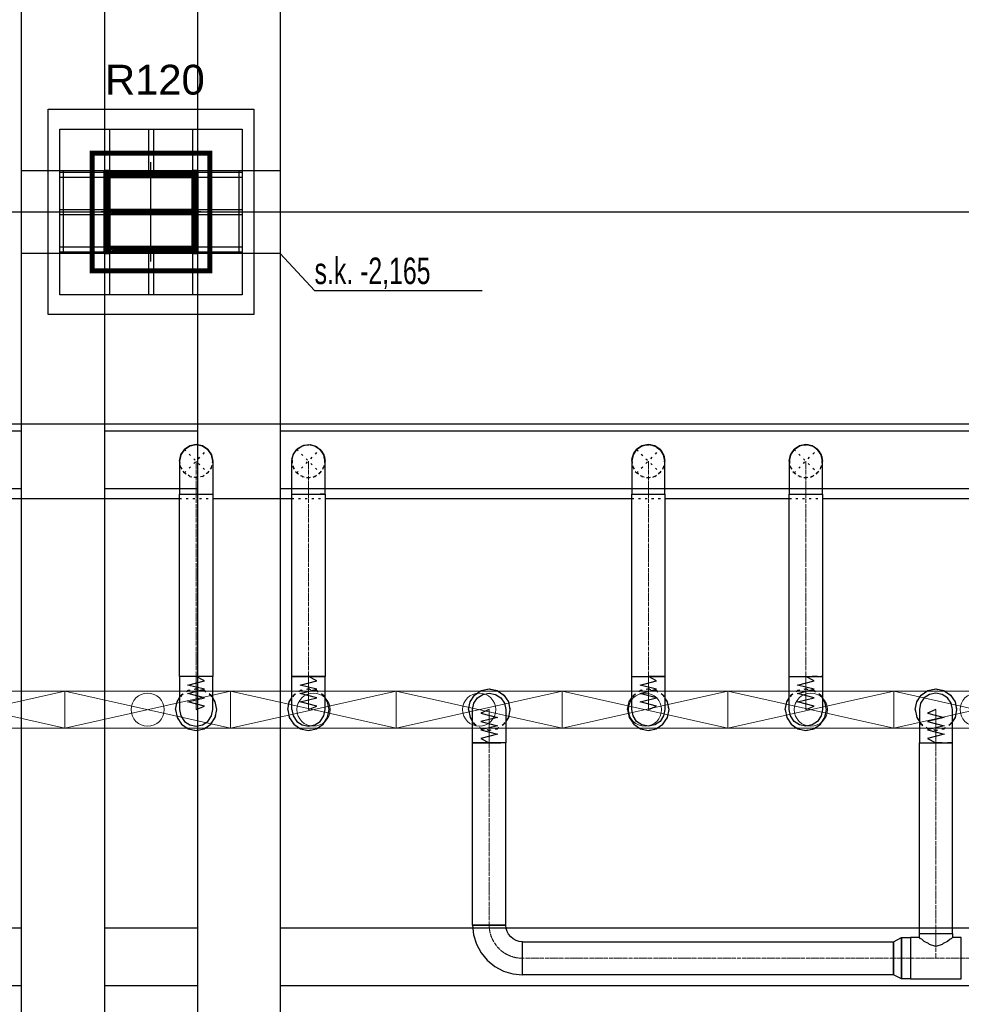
# Model space of a CAD drawing. Header units: centimetres. Extents: x -149939 to 48626, y -46000 to 152985.
# Tile 239 of 256: x -11332 to -5652, y 36218 to 42160. Entities that reach past the tile are written whole.
import ezdxf

# ---------------------------------------------------------------- set-up
doc = ezdxf.new("R2010")
doc.units = ezdxf.units.CM
doc.header["$LTSCALE"] = 50
doc.header["$PDMODE"] = 35
doc.header["$PDSIZE"] = 0.1
for name, pattern in [('CADVENT_CENTERLINE', [9.9, 7.4, -1, 0.5, -1]), ('CADVENT_HIDDEN', [0.8, 0.25, -0.55]), ('Kondygnacja  -0_5$0$HIDDEN', [9.525, 6.35, -3.175]), ('Kondygnacja  -0_5$0$HIDDEN2', [4.7625, 3.175, -1.5875]), ('Osie rzutów$0$DASHDOT2', [12.7, 6.35, -3.175, 0, -3.175])]:
    doc.linetypes.add(name, pattern=pattern)
doc.layers.get('0').update_dxf_attribs({"color": 8})
doc.layers.get('DEFPOINTS').update_dxf_attribs({"color": 8})
for name, color, linetype in [('01-103-Went PP_poziom-0_5$0$L_Nawiew', 7, 'Continuous'), ('bgde-nawiewDETAILS', 1, 'Continuous'), ('bgde-nawiewEXP', 7, 'Continuous'), ('bgde-nawiewHIDDEN', 250, 'Continuous'), ('Kondygnacja  -0_5$0$ARCH_INFO_ODPORNOŚĆ OGNIOWA', 8, 'Continuous'), ('Kondygnacja  -0_5$0$ARCH_KONSTR_POWYŻEJ RZUTU', 8, 'Kondygnacja  -0_5$0$HIDDEN'), ('Kondygnacja  -0_5$0$ARCH_KONSTR_POWYŻEJ RZUTU_IST', 8, 'Kondygnacja  -0_5$0$HIDDEN2'), ('Kondygnacja  -0_5$0$ARCH_KONSTRUKCJA_NIEWIDOCZNA', 8, 'Continuous'), ('Kondygnacja  -0_5$0$ARCH_OKŁADZINA', 8, 'Continuous'), ('Kondygnacja  -0_5$0$ARCH_SŁUPY', 8, 'Continuous'), ('Osie rzutów$0$ARCH_INFO_OSIE_IST', 8, 'Osie rzutów$0$DASHDOT2'), ('Osie rzutów$0$ARCH_INFO_OSIE_OPISY_IST', 8, 'Continuous')]:
    doc.layers.add(name, color=color, linetype=linetype)
for name, color, linetype, lineweight in [('bgde-nawiewCEN', 7, 'Continuous', 13), ('bgde_nawiewnik', 11, 'Continuous', 5), ('Kondygnacja  -0_5$0$ARCH_INFO_WYMIARY', 8, 'Continuous', 9)]:
    doc.layers.add(name, color=color, linetype=linetype, lineweight=lineweight)
doc.styles.add('Kondygnacja  -0_5$0$Arial', font='ARIAL.TTF')
doc.styles.add('Kondygnacja  -0_5$0$BIKTS', font='bikromsw.shx', dxfattribs={"width": 0.8})
doc.styles.add('Kondygnacja  -0_5$0$Romans', font='Romans.shx', dxfattribs={"width": 0.7})
doc.dimstyles.new('Kondygnacja  -0_5$0$Wymiary 1-100', dxfattribs={"dimtxt": 12, "dimasz": 10, "dimexe": 5, "dimexo": 0, "dimgap": 4, "dimtad": 1, "dimrnd": 0.5, "dimzin": 12, "dimdsep": 46, "dimtxsty": 'Kondygnacja  -0_5$0$Romans', "dimblk": 'Kondygnacja  -0_5$0$_Oblique', "dimcen": 10, "dimdle": 10, "dimclrt": 55, "dimazin": 0, "dimtfac": 1, "dimtmove": 1, "dimatfit": 3, "dimfxl": 8, "dimfxlon": 1, "dimtolj": 1, "dimtzin": 0, "dimarcsym": 0})
pattern_1 = [(45, (-1133.3117, -3177.9858), (-0.6735192, 0.6735192), [])]

# ---------------------------------------------------------------- blocks, each defined once
blk = doc.blocks.new('Osie rzutów')
at = {"layer": 'Osie rzutów$0$ARCH_INFO_OSIE_IST', "ltscale": 10}
for p, q in [((11060, 12510), (11060, 4623.26)), ((11060, 8570), (11060, 8630)), ((4436.04, 8600), (15156.54, 8600)), ((11090, 8600), (11030, 8600))]:
    blk.add_line(p, q, dxfattribs=at)
blk = doc.blocks.new('Kondygnacja  -0_5$0$słup_kwadrat')
at = {"layer": 'Kondygnacja  -0_5$0$ARCH_SŁUPY', "lineweight": 40}
h = blk.add_hatch(dxfattribs=at)
h.set_pattern_fill('ANSI31', color=256, scale=0.3, style=0)
h.set_pattern_definition(pattern_1)
h.paths.add_polyline_path([(36, 34), (39, 34), (39, 84), (36, 84)])
h = blk.add_hatch(dxfattribs=at)
h.set_pattern_fill('ANSI31', color=256, scale=0.3, style=0)
h.set_pattern_definition(pattern_1)
h.paths.add_polyline_path([(89, 34), (92, 34), (92, 84), (89, 84)])
h = blk.add_hatch(dxfattribs=at)
h.set_pattern_fill('ANSI31', color=256, scale=0.3, style=0)
h.set_pattern_definition(pattern_1)
h.paths.add_polyline_path([(89, 80), (89, 83), (39, 83), (39, 80)])
h = blk.add_hatch(dxfattribs=at)
h.set_pattern_fill('ANSI31', color=256, scale=0.3, style=0)
h.set_pattern_definition(pattern_1)
h.paths.add_polyline_path([(89, 57.5), (89, 60.5), (39, 60.5), (39, 57.5)])
h = blk.add_hatch(dxfattribs=at)
h.set_pattern_fill('ANSI31', color=256, scale=0.3, style=0)
h.set_pattern_definition(pattern_1)
h.paths.add_polyline_path([(89, 35), (89, 38), (39, 38), (39, 35)])
at = {"layer": 'Kondygnacja  -0_5$0$ARCH_KONSTRUKCJA_NIEWIDOCZNA'}
blk.add_lwpolyline([(119, 109), (119, 9), (9, 9), (9, 109)], close=True, dxfattribs=at)
for points in [[(36, 109), (36, 84)], [(39, 109), (39, 84)], [(62.5, 109), (62.5, 83)], [(65.5, 109), (65.5, 83)], [(89, 109), (89, 84)], [(92, 109), (92, 84)], [(9, 83), (36, 83)], [(9, 80), (36, 80)], [(92, 83), (119, 83)], [(92, 80), (119, 80)], [(9, 60.5), (36, 60.5)], [(92, 60.5), (119, 60.5)], [(9, 57.5), (36, 57.5)], [(92, 57.5), (119, 57.5)], [(9, 38), (36, 38)], [(92, 38), (119, 38)], [(9, 35), (36, 35)], [(36, 34), (36, 9)], [(39, 34), (39, 9)], [(62.5, 35), (62.5, 9)], [(65.49, 35), (65.49, 9)], [(89, 34), (89, 9)], [(92, 35), (119, 35)], [(92, 34), (92, 9)]]:
    blk.add_lwpolyline(points, dxfattribs=at)
at = {"layer": 'Kondygnacja  -0_5$0$ARCH_OKŁADZINA'}
blk.add_lwpolyline([(2, 121), (126, 121), (126, -3), (2, -3)], close=True, dxfattribs=at)
at = {"layer": 'Kondygnacja  -0_5$0$ARCH_SŁUPY', "lineweight": 40}
for p, q in [((39, 60.5), (89, 60.5)), ((89, 57.5), (39, 57.5))]:
    blk.add_line(p, q, dxfattribs=at)
at = {"layer": 'Kondygnacja  -0_5$0$ARCH_SŁUPY', "lineweight": 50, "const_width": 3}
blk.add_lwpolyline([(28.5, 94.5), (99.5, 94.5), (99.5, 23.5), (28.5, 23.5)], close=True, dxfattribs=at)
at = {"layer": 'Kondygnacja  -0_5$0$ARCH_SŁUPY', "lineweight": 40}
for points in [[(36, 84), (39, 84), (39, 34), (36, 34)], [(89, 84), (92, 84), (92, 34), (89, 34)]]:
    blk.add_lwpolyline(points, close=True, dxfattribs=at)
for points in [[(89, 83), (39, 83)], [(39, 80), (89, 80)], [(89, 38), (39, 38)], [(39, 35), (89, 35)]]:
    blk.add_lwpolyline(points, dxfattribs=at)
blk = doc.blocks.new('Kondygnacja  -0_5$0$konstrukcja istniejąca -0.5')
at = {"layer": 'Kondygnacja  -0_5$0$ARCH_KONSTR_POWYŻEJ RZUTU_IST', "ltscale": 10}
for points in [[(10982, 8625), (10982, 9775)], [(11032, 9775), (11032, 8625)], [(11088, 9775), (11088, 8625)], [(11138, 9775), (11138, 8625)], [(11138, 8575), (10982, 8575), (10982, 8625), (11138, 8625), (11138, 8575)], [(10982, 7425), (10982, 8575)], [(11032, 8575), (11032, 7425)], [(11088, 8575), (11088, 7425)], [(11138, 8575), (11138, 7425)], [(9938, 8167.89), (10982, 8167.89)], [(11032, 8167.89), (11088, 8167.89)], [(11138, 8167.89), (12182, 8167.89)], [(10982, 8132.89), (9938, 8132.89)], [(11088, 8132.89), (11032, 8132.89)], [(12182, 8132.89), (11138, 8132.89)]]:
    blk.add_lwpolyline(points, dxfattribs=at)
at = {"layer": 'Kondygnacja  -0_5$0$ARCH_KONSTR_POWYŻEJ RZUTU_IST', "ltscale": 10, "elevation": 0}
for points in [[(11007, 8625), (11007, 8575)], [(11113, 8625), (11113, 8575)], [(9938, 8467.89), (10982, 8467.89)], [(11032, 8467.89), (11088, 8467.89)], [(11138, 8467.89), (12182, 8467.89)], [(10982, 8432.89), (9938, 8432.89)], [(11088, 8432.89), (11032, 8432.89)], [(12182, 8432.89), (11138, 8432.89)]]:
    blk.add_lwpolyline(points, dxfattribs=at)
at = {"layer": 'Kondygnacja  -0_5$0$ARCH_KONSTR_POWYŻEJ RZUTU_IST'}
blk.add_lwpolyline([(11138, 8575), (11158.68, 8552.53), (11259.84, 8552.53)], dxfattribs=at)
at = {"layer": 'Kondygnacja  -0_5$0$ARCH_KONSTR_POWYŻEJ RZUTU_IST', "style": 'Kondygnacja  -0_5$0$BIKTS', "width": 0.7}
blk.add_text('s.k. -2,165', height=16, dxfattribs=at).set_placement((11158.68, 8556.46))
blk = doc.blocks.new('Kondygnacja  -0_5$0$_Oblique')
at = {"color": 0, "linetype": 'ByBlock', "lineweight": -2}
blk.add_line((-0.5, -0.5), (0.5, 0.5), dxfattribs=at)
blk = doc.blocks.new('*D212')
at = {"layer": 'DEFPOINTS', "color": 0}
for p in [(-30586.3, 81900), (-30681.1, 12489.5), (9064, 12489.5)]:
    blk.add_point(p, dxfattribs=at)
at = {"layer": 'Kondygnacja  -0_5$0$ARCH_INFO_WYMIARY', "color": 0, "lineweight": -2}
for p, q in [((-30673.1, 81900), (-30686.1, 81900)), ((-30681.1, 81910), (-30681.1, 12479.5)), ((-30673.1, 12489.5), (-30686.1, 12489.5))]:
    blk.add_line(p, q, dxfattribs=at)
at = {"layer": 'Kondygnacja  -0_5$0$ARCH_INFO_WYMIARY', "color": 0, "linetype": 'ByBlock', "lineweight": -2, "xscale": 10, "yscale": 10, "zscale": 10}
for p, rotation in [((-30681.1, 81900), 90), ((-30681.1, 12489.5), 270)]:
    blk.add_blockref('Kondygnacja  -0_5$0$_Oblique', p, dxfattribs=dict(at, rotation=rotation))
at = {"layer": 'Kondygnacja  -0_5$0$ARCH_INFO_WYMIARY', "color": 55, "insert": (-30691.1, 47194.8), "char_height": 12, "attachment_point": 5, "rotation": 90, "style": 'Kondygnacja  -0_5$0$Romans'}
blk.add_mtext('\\A1;69410.5', dxfattribs=at)
blk = doc.blocks.new('A$C066D7839')
at = {"layer": 'bgde_nawiewnik', "color": 7}
for p, q in [((-50, -11.15), (-50, 11.15)), ((-50, 11.15), (50, 11.15)), ((-50, -11.15), (50, 11.15)), ((50, -11.15), (-50, 11.15)), ((50, 11.15), (50, -11.15)), ((50, -11.15), (-50, -11.15))]:
    blk.add_line(p, q, dxfattribs=at)
blk.add_circle((0, 0), 10, dxfattribs=at)

msp = doc.modelspace()

# ---------------------------------------------------------------- linework, layer by layer
at = {"layer": 'bgde-nawiewCEN', "linetype": 'CADVENT_CENTERLINE', "ltscale": 0.06}
for p, q in [((-10267.431, 39295.964), (-10267.431, 39495.964)), ((-10267.431, 39495.964), (-10267.431, 39495.964)), ((-9590.031, 39296.017), (-9590.031, 39496.017)), ((-7540.031, 39296.017), (-7540.031, 39496.017)), ((-6590.031, 39296.017), (-6590.031, 39496.017)), ((-10267.431, 39296.017), (-10267.431, 38196.041)), ((-9590.031, 39295.952), (-9590.031, 38196.041)), ((-7540.031, 39295.952), (-7540.031, 38196.041)), ((-6590.031, 39295.952), (-6590.031, 38196.041)), ((-10267.431, 38196.041), (-10267.431, 38177.345)), ((-10267.431, 38177.345), (-10267.431, 38126.234)), ((-9590.031, 38196.041), (-9590.031, 38177.345)), ((-9590.031, 38177.345), (-9590.031, 38126.234)), ((-7540.031, 38196.041), (-7540.031, 38177.345)), ((-7540.031, 38177.345), (-7540.031, 38126.234)), ((-6590.031, 38196.041), (-6590.031, 38177.345)), ((-6590.031, 38177.345), (-6590.031, 38126.234)), ((-10267.431, 38126.234), (-10267.431, 38098.441)), ((-10267.431, 38098.441), (-10267.431, 38074.915)), ((-9590.031, 38126.234), (-9590.031, 38098.441)), ((-9590.031, 38098.441), (-9590.031, 38074.915)), ((-7540.031, 38126.234), (-7540.031, 38098.441)), ((-7540.031, 38098.441), (-7540.031, 38074.915)), ((-6590.031, 38126.234), (-6590.031, 38098.441)), ((-6590.031, 38098.441), (-6590.031, 38074.915)), ((-10267.431, 38074.915), (-10267.431, 38055.3)), ((-10267.431, 38055.3), (-10267.431, 38039.241)), ((-10267.431, 38039.241), (-10267.431, 38026.382)), ((-9590.031, 38074.915), (-9590.031, 38055.3)), ((-9590.031, 38055.3), (-9590.031, 38039.241)), ((-9590.031, 38039.241), (-9590.031, 38026.382)), ((-7540.031, 38074.915), (-7540.031, 38055.3)), ((-7540.031, 38055.3), (-7540.031, 38039.241)), ((-7540.031, 38039.241), (-7540.031, 38026.382)), ((-6590.031, 38074.915), (-6590.031, 38055.3)), ((-6590.031, 38055.3), (-6590.031, 38039.241)), ((-6590.031, 38039.241), (-6590.031, 38026.382)), ((-10267.431, 38026.382), (-10267.431, 38016.367)), ((-10267.431, 38016.367), (-10267.431, 38008.841)), ((-10267.431, 38008.841), (-10267.431, 38003.448)), ((-10267.431, 38003.448), (-10267.431, 37999.834)), ((-10267.431, 37999.834), (-10267.431, 37997.641)), ((-10267.431, 37997.641), (-10267.431, 37996.515)), ((-10267.431, 37996.515), (-10267.431, 37996.041)), ((-9590.031, 38026.382), (-9590.031, 38016.367)), ((-9590.031, 38016.367), (-9590.031, 38008.841)), ((-9590.031, 38008.841), (-9590.031, 38003.448)), ((-9590.031, 38003.448), (-9590.031, 37999.834)), ((-9590.031, 37999.834), (-9590.031, 37997.641)), ((-9590.031, 37997.641), (-9590.031, 37996.515)), ((-9590.031, 37996.515), (-9590.031, 37996.041)), ((-8499.688, 37995.567), (-8499.688, 37996.041)), ((-8499.688, 37994.441), (-8499.688, 37995.567)), ((-8499.688, 37992.248), (-8499.688, 37994.441)), ((-8499.688, 37988.634), (-8499.688, 37992.248)), ((-8499.688, 37983.241), (-8499.688, 37988.634)), ((-8499.688, 37975.715), (-8499.688, 37983.241)), ((-8499.688, 37965.7), (-8499.688, 37975.715)), ((-7540.031, 38026.382), (-7540.031, 38016.367)), ((-7540.031, 38016.367), (-7540.031, 38008.841)), ((-7540.031, 38008.841), (-7540.031, 38003.448)), ((-7540.031, 38003.448), (-7540.031, 37999.834)), ((-7540.031, 37999.834), (-7540.031, 37997.641)), ((-7540.031, 37997.641), (-7540.031, 37996.515)), ((-7540.031, 37996.515), (-7540.031, 37996.041)), ((-6590.031, 38026.382), (-6590.031, 38016.367)), ((-6590.031, 38016.367), (-6590.031, 38008.841)), ((-6590.031, 38008.841), (-6590.031, 38003.448)), ((-6590.031, 38003.448), (-6590.031, 37999.834)), ((-6590.031, 37999.834), (-6590.031, 37997.641)), ((-6590.031, 37997.641), (-6590.031, 37996.515)), ((-6590.031, 37996.515), (-6590.031, 37996.041)), ((-5805.459, 37995.567), (-5805.459, 37996.041)), ((-5805.459, 37994.441), (-5805.459, 37995.567)), ((-5805.459, 37992.248), (-5805.459, 37994.441)), ((-5805.459, 37988.634), (-5805.459, 37992.248)), ((-5805.459, 37983.241), (-5805.459, 37988.634)), ((-5805.459, 37975.715), (-5805.459, 37983.241)), ((-5805.459, 37965.7), (-5805.459, 37975.715)), ((-8499.688, 37952.841), (-8499.688, 37965.7)), ((-8499.688, 37936.782), (-8499.688, 37952.841)), ((-8499.688, 37917.167), (-8499.688, 37936.782)), ((-8499.688, 37893.641), (-8499.688, 37917.167)), ((-5805.459, 37952.841), (-5805.459, 37965.7)), ((-5805.459, 37936.782), (-5805.459, 37952.841)), ((-5805.459, 37917.167), (-5805.459, 37936.782)), ((-5805.459, 37893.641), (-5805.459, 37917.167)), ((-8499.688, 37865.848), (-8499.688, 37893.641)), ((-8499.688, 37814.737), (-8499.688, 37865.848)), ((-5805.459, 37865.848), (-5805.459, 37893.641)), ((-5805.459, 37814.737), (-5805.459, 37865.848)), ((-8499.688, 37796.041), (-8499.688, 37814.737)), ((-8499.688, 36695.669), (-8499.688, 37796.041)), ((-5805.459, 37796.041), (-5805.459, 37814.737)), ((-5805.459, 36645.669), (-5805.459, 37796.041)), ((-5805.459, 36645.669), (-5805.459, 36495.669)), ((-6061.459, 36495.669), (-8299.688, 36495.669)), ((-5958.459, 36495.669), (-6061.459, 36495.669)), ((-5958.459, 36495.669), (-5805.459, 36495.669)), ((-5805.459, 36495.669), (-5652.459, 36495.669)), ((-5652.459, 36495.669), (-5246.078, 36495.669))]:
    msp.add_line(p, q, dxfattribs=at)
at = {"layer": 'bgde-nawiewCEN', "linetype": 'CADVENT_CENTERLINE', "ltscale": 0.06, "extrusion": (0, 0, -1)}
msp.add_arc((8299.688, 36695.669), 200, 270, 0, dxfattribs=at)
at = {"layer": 'bgde-nawiewDETAILS', "linetype": 'CADVENT_HIDDEN'}
for p, q in [((-10338.142, 39425.253), (-10196.721, 39566.674)), ((-10338.142, 39566.674), (-10196.721, 39425.253)), ((-9660.742, 39425.306), (-9519.321, 39566.728)), ((-9660.742, 39566.728), (-9519.321, 39425.306)), ((-7610.742, 39425.306), (-7469.321, 39566.728)), ((-7610.742, 39566.728), (-7469.321, 39425.306)), ((-6660.742, 39425.306), (-6519.321, 39566.728)), ((-6660.742, 39566.728), (-6519.321, 39425.306))]:
    msp.add_line(p, q, dxfattribs=at)
at = {"layer": 'bgde-nawiewEXP', "linetype": 'Continuous'}
for points in [[(-12845.032, 39720.952), (-1249.893, 39721.004)], [(-10367.431, 39495.964), (-10359.819, 39534.232), (-10338.142, 39566.674), (-10305.7, 39588.351), (-10267.431, 39595.964), (-10229.163, 39588.351), (-10196.721, 39566.674), (-10175.043, 39534.232), (-10167.431, 39495.964), (-10167.431, 39296.017)], [(-9690.031, 39296.017), (-9690.031, 39496.017), (-9682.419, 39534.285), (-9660.742, 39566.728), (-9628.3, 39588.405), (-9590.031, 39596.017), (-9551.763, 39588.405), (-9519.321, 39566.728), (-9497.643, 39534.285)], [(-9673.646, 39547.415), (-9660.742, 39566.728), (-9628.3, 39588.405), (-9620.542, 39589.948)], [(-9657.635, 39568.014), (-9652.545, 39574.068), (-9617.918, 39592.05), (-9594.777, 39594.051)], [(-9612.812, 39591.486), (-9590.031, 39596.017), (-9551.763, 39588.405), (-9545.186, 39584.011)], [(-9586.925, 39594.73), (-9579.045, 39595.412), (-9541.844, 39583.641), (-9524.067, 39568.693)], [(-9538.633, 39579.632), (-9519.321, 39566.728), (-9497.643, 39534.285)], [(-7623.109, 39548.219), (-7610.742, 39566.728), (-7578.3, 39588.405), (-7569.875, 39590.081)], [(-7607.432, 39568.099), (-7601.845, 39574.624), (-7567.059, 39592.295), (-7544.865, 39594.015)], [(-7561.864, 39591.674), (-7540.031, 39596.017), (-7501.763, 39588.405), (-7494.621, 39583.633)], [(-7536.721, 39594.646), (-7528.157, 39595.309), (-7491.063, 39583.207), (-7474.154, 39568.73)], [(-7487.83, 39579.095), (-7469.321, 39566.728)], [(-7469.321, 39566.728), (-7487.83, 39579.095)], [(-6673.321, 39547.901), (-6660.742, 39566.728), (-6628.3, 39588.405), (-6620.142, 39590.028)], [(-6657.512, 39568.065), (-6652.125, 39574.403), (-6617.401, 39592.198), (-6594.833, 39594.028)], [(-6612.238, 39591.6), (-6590.031, 39596.017), (-6551.763, 39588.405), (-6544.847, 39583.784)], [(-6586.801, 39594.679), (-6578.511, 39595.351), (-6541.374, 39583.381), (-6524.123, 39568.717)], [(-6538.147, 39579.307), (-6519.321, 39566.728), (-6497.643, 39534.285), (-6496.021, 39526.127)], [(-9690.031, 39496.017), (-9682.419, 39534.285), (-9678.025, 39540.862)], [(-9689.426, 39507.004), (-9677.656, 39544.204), (-9662.708, 39561.982)], [(-9497.643, 39534.285), (-9519.321, 39566.728)], [(-9497.643, 39534.285), (-9519.321, 39566.728)], [(-9518.034, 39563.621), (-9511.98, 39558.531), (-9493.998, 39523.903), (-9491.997, 39500.763)], [(-9497.643, 39296.017), (-9490.031, 39296.017), (-9490.031, 39496.017), (-9497.643, 39534.285)], [(-9497.643, 39534.285), (-9490.031, 39496.017), (-9494.563, 39518.797)], [(-9497.643, 39534.285), (-9496.1, 39526.528)], [(-7640.031, 39496.017), (-7632.419, 39534.285), (-7627.647, 39541.427)], [(-7639.324, 39507.891), (-7627.222, 39544.985), (-7612.744, 39561.894)], [(-7469.321, 39566.728), (-7447.643, 39534.285), (-7445.968, 39525.86)], [(-7467.95, 39563.418), (-7461.425, 39557.831), (-7443.753, 39523.044), (-7442.033, 39500.85)], [(-7444.374, 39517.85), (-7440.031, 39496.017)], [(-6690.031, 39496.017), (-6682.419, 39534.285), (-6677.798, 39541.201)], [(-6689.365, 39507.538), (-6677.395, 39544.674), (-6662.731, 39561.926)], [(-6517.983, 39563.498), (-6511.645, 39558.11), (-6493.85, 39523.387), (-6492.02, 39500.819)], [(-6494.449, 39518.224), (-6490.031, 39496.017)], [(-10367.431, 39495.964), (-10367.431, 39296.017)], [(-9689.426, 39507.004), (-9688.745, 39499.124)], [(-7639.324, 39507.891), (-7638.66, 39499.327)], [(-6689.365, 39507.538), (-6688.693, 39499.247)], [(-10367.431, 39295.964), (-10367.431, 39295.964), (-10167.431, 39295.964)], [(-9690.031, 39296.017), (-9497.643, 39296.017)], [(-9690.031, 37996.041), (-9682.419, 37957.773), (-9660.742, 37925.33), (-9628.3, 37903.653), (-9590.031, 37896.041), (-9551.763, 37903.653), (-9519.321, 37925.33), (-9497.643, 37957.773), (-9490.031, 37996.041), (-9490.031, 38196.041), (-9590.031, 38196.041), (-9590.031, 38196.041), (-9690.031, 38196.041), (-9690.031, 39295.952), (-9497.643, 39295.952)], [(-9497.643, 39296.017), (-9519.321, 39296.017)], [(-9497.643, 39295.952), (-9519.321, 39295.952)], [(-9497.643, 39295.952), (-9490.031, 39295.952), (-9490.031, 38196.041), (-9497.643, 38196.041)], [(-7640.031, 38196.041), (-7640.031, 39295.952), (-7440.031, 39295.952), (-7440.031, 38196.041), (-7447.643, 38196.041)], [(-6690.031, 38196.041), (-6690.031, 39295.952), (-6490.031, 39295.952), (-6490.031, 38196.041), (-6497.643, 38196.041)], [(-11390.031, 39270.959), (-10367.431, 39270.963)], [(-10167.431, 39270.964), (-9690.031, 39270.966)], [(-9490.031, 39270.967), (-7640.031, 39270.975)], [(-7440.031, 39270.976), (-6690.031, 39270.979)], [(-6490.031, 39270.98), (-4640.031, 39270.989)], [(-9690.031, 37996.041), (-9690.031, 38196.041), (-9551.763, 38196.041), (-9551.763, 38196.041), (-9497.643, 38196.041)], [(-9497.643, 38196.041), (-9519.321, 38196.041)], [(-9497.643, 38196.041), (-9490.031, 38196.041)], [(-7640.031, 38196.041), (-7501.763, 38196.041)], [(-7501.763, 38196.041), (-7540.031, 38196.041)], [(-7501.763, 38196.041), (-7469.321, 38196.041)], [(-7469.321, 38196.041), (-7501.763, 38196.041)], [(-7469.321, 38196.041), (-7447.643, 38196.041)], [(-7447.643, 38196.041), (-7469.321, 38196.041)], [(-7447.643, 38196.041), (-7440.031, 38196.041)], [(-6690.031, 38196.041), (-6519.321, 38196.041)], [(-6519.321, 38196.041), (-6551.763, 38196.041)], [(-6519.321, 38196.041), (-6490.031, 38196.041)], [(-8624.688, 37996.041), (-8615.173, 38043.877), (-8588.076, 38084.429), (-8547.523, 38111.526), (-8499.688, 38121.041), (-8451.853, 38111.526), (-8411.3, 38084.429), (-8384.203, 38043.877), (-8374.688, 37996.041), (-8384.203, 37948.206), (-8399.688, 37925.031)], [(-8599.688, 36695.669), (-8399.688, 36695.669), (-8399.688, 37796.041), (-8599.688, 37796.041), (-8599.688, 37996.041), (-8592.076, 38034.309), (-8570.399, 38066.752), (-8537.956, 38088.429), (-8499.688, 38096.041), (-8461.42, 38088.429), (-8428.977, 38066.752), (-8407.3, 38034.309), (-8399.688, 37996.041), (-8399.688, 37796.041), (-8461.42, 37796.041)], [(-5930.459, 37996.041), (-5920.944, 38043.877), (-5893.847, 38084.429), (-5853.294, 38111.526), (-5805.459, 38121.041), (-5757.623, 38111.526), (-5717.07, 38084.429), (-5689.974, 38043.877), (-5680.459, 37996.041), (-5689.974, 37948.206), (-5705.459, 37925.031)], [(-10392.431, 37996.041), (-10382.916, 37948.206), (-10355.82, 37907.653), (-10315.267, 37880.556), (-10267.431, 37871.041), (-10219.596, 37880.556), (-10179.043, 37907.653), (-10151.946, 37948.206), (-10142.431, 37996.041), (-10151.946, 38043.877), (-10167.431, 38067.051)], [(-10392.431, 37996.041), (-10382.916, 38043.877), (-10367.431, 38067.051)], [(-9715.031, 37996.041), (-9705.516, 37948.206), (-9678.42, 37907.653), (-9637.867, 37880.556), (-9590.031, 37871.041), (-9542.196, 37880.556), (-9501.643, 37907.653), (-9474.546, 37948.206), (-9465.031, 37996.041), (-9474.546, 38043.877), (-9490.031, 38067.051)], [(-9715.031, 37996.041), (-9705.516, 38043.877), (-9690.031, 38067.051)], [(-7665.031, 37996.041), (-7655.516, 37948.206), (-7628.42, 37907.653), (-7587.867, 37880.556), (-7540.031, 37871.041), (-7492.196, 37880.556), (-7451.643, 37907.653), (-7424.546, 37948.206), (-7415.031, 37996.041), (-7424.546, 38043.877), (-7440.031, 38067.051)], [(-7665.031, 37996.041), (-7655.516, 38043.877), (-7640.031, 38067.051)], [(-6715.031, 37996.041), (-6705.516, 37948.206), (-6678.42, 37907.653), (-6637.867, 37880.556), (-6590.031, 37871.041), (-6542.196, 37880.556), (-6501.643, 37907.653), (-6474.546, 37948.206), (-6465.031, 37996.041), (-6474.546, 38043.877), (-6490.031, 38067.051)], [(-6715.031, 37996.041), (-6705.516, 38043.877), (-6690.031, 38067.051)], [(-8624.688, 37996.041), (-8615.173, 37948.206), (-8599.688, 37925.031)], [(-5930.459, 37996.041), (-5920.944, 37948.206), (-5905.459, 37925.031)], [(-8599.688, 36695.669), (-8599.688, 37796.041), (-8461.42, 37796.041)], [(-8461.42, 37796.041), (-8499.688, 37796.041)], [(-8461.42, 37796.041), (-8428.977, 37796.041)], [(-5905.459, 36620.669), (-5905.459, 36645.669), (-5705.459, 36645.669), (-5705.459, 37796.041), (-5713.071, 37796.041)], [(-5905.459, 36645.669), (-5905.459, 37796.041), (-5767.19, 37796.041)], [(-5767.19, 37796.041), (-5805.459, 37796.041)], [(-5767.19, 37796.041), (-5713.071, 37796.041)], [(-5713.071, 37796.041), (-5734.748, 37796.041)], [(-5713.071, 37796.041), (-5705.459, 37796.041)], [(-5905.459, 36645.669), (-5705.459, 36645.669), (-5705.459, 36620.669)]]:
    msp.add_lwpolyline(points, dxfattribs=at)
for points in [[(-10367.431, 39495.964), (-10359.819, 39534.232), (-10338.142, 39566.674), (-10305.7, 39588.351), (-10267.431, 39595.964), (-10229.163, 39588.351), (-10196.721, 39566.674), (-10175.043, 39534.232), (-10167.431, 39495.964), (-10167.431, 39495.964), (-10175.043, 39534.232), (-10196.721, 39566.674), (-10229.163, 39588.351), (-10267.431, 39595.964), (-10305.7, 39588.351), (-10338.142, 39566.674), (-10359.819, 39534.232)], [(-7640.031, 39296.017), (-7440.031, 39296.017), (-7440.031, 39496.017), (-7447.643, 39534.285), (-7469.321, 39566.728), (-7501.763, 39588.405), (-7540.031, 39596.017), (-7578.3, 39588.405), (-7610.742, 39566.728), (-7632.419, 39534.285), (-7640.031, 39496.017), (-7640.031, 39335.035)], [(-6690.031, 39296.017), (-6490.031, 39296.017), (-6490.031, 39496.017), (-6497.643, 39534.285), (-6519.321, 39566.728), (-6551.763, 39588.405), (-6590.031, 39596.017), (-6628.3, 39588.405), (-6660.742, 39566.728), (-6682.419, 39534.285), (-6690.031, 39496.017), (-6690.031, 39335.035)], [(-10367.431, 39295.964), (-10367.431, 39296.017), (-10167.431, 39296.017), (-10167.431, 38196.041), (-10367.431, 38196.041), (-10367.431, 37996.041), (-10359.819, 37957.773), (-10338.142, 37925.33), (-10305.7, 37903.653), (-10267.431, 37896.041), (-10229.163, 37903.653), (-10196.721, 37925.33), (-10175.043, 37957.773), (-10167.431, 37996.041), (-10167.431, 38196.041), (-10367.431, 38196.041)], [(-7640.031, 37996.041), (-7640.031, 38196.041), (-7440.031, 38196.041), (-7440.031, 37996.041), (-7447.643, 37957.773), (-7469.321, 37925.33), (-7501.763, 37903.653), (-7540.031, 37896.041), (-7578.3, 37903.653), (-7610.742, 37925.33), (-7632.419, 37957.773)], [(-6690.031, 37996.041), (-6690.031, 38196.041), (-6519.321, 38196.041), (-6519.321, 38196.041), (-6490.031, 38196.041), (-6490.031, 37996.041), (-6497.643, 37957.773), (-6519.321, 37925.33), (-6551.763, 37903.653), (-6590.031, 37896.041), (-6628.3, 37903.653), (-6660.742, 37925.33), (-6682.419, 37957.773)], [(-5905.459, 37865.848), (-5905.459, 37796.041), (-5705.459, 37796.041), (-5705.459, 37996.041), (-5713.071, 38034.309), (-5734.748, 38066.752), (-5767.19, 38088.429), (-5805.459, 38096.041), (-5843.727, 38088.429), (-5876.169, 38066.752), (-5897.847, 38034.309), (-5905.459, 37996.041), (-5905.459, 37893.641)], [(-8599.688, 36695.669), (-8593.924, 36637.142), (-8576.852, 36580.864), (-8549.129, 36528.998), (-8511.82, 36483.537), (-8466.359, 36446.228), (-8414.493, 36418.505), (-8358.215, 36401.433), (-8299.688, 36395.669), (-8299.688, 36595.669), (-8319.197, 36597.59), (-8337.956, 36603.281), (-8355.245, 36612.522), (-8370.399, 36624.958), (-8382.835, 36640.112), (-8392.076, 36657.4), (-8397.767, 36676.16), (-8399.688, 36695.669), (-8592.076, 36695.669)], [(-6061.459, 36395.669), (-6061.459, 36595.669), (-6013.302, 36620.669), (-6013.302, 36370.669)], [(-6013.302, 36370.669), (-6013.302, 36620.669), (-5958.459, 36620.669), (-5958.459, 36370.669)], [(-5958.459, 36370.669), (-5652.459, 36370.669), (-5652.459, 36620.669), (-5705.459, 36620.669), (-5713.071, 36613.057), (-5719.463, 36611.154), (-5734.748, 36595.869), (-5761.205, 36584.057), (-5767.19, 36578.071), (-5805.459, 36566.679), (-5843.727, 36578.071), (-5849.713, 36584.057), (-5876.169, 36595.869), (-5891.454, 36611.154), (-5897.847, 36613.057), (-5905.459, 36620.669), (-5958.459, 36620.669), (-5958.459, 36380.184)], [(-8299.688, 36395.669), (-8299.688, 36595.669), (-6061.459, 36595.669), (-6061.459, 36395.669)]]:
    msp.add_lwpolyline(points, close=True, dxfattribs=at)
at = {"layer": 'bgde-nawiewEXP'}
for points in [[(-10267.431, 37996.041), (-10217.431, 38017.339), (-10317.431, 38042.701), (-10217.431, 38067.921), (-10317.431, 38093.206), (-10217.431, 38118.741), (-10317.431, 38144.1), (-10217.431, 38169.559), (-10267.431, 38196.041)], [(-9590.031, 37996.041), (-9540.031, 38017.339), (-9640.031, 38042.701), (-9540.031, 38067.921), (-9640.031, 38093.206), (-9540.031, 38118.741), (-9640.031, 38144.1), (-9540.031, 38169.559), (-9590.031, 38196.041)], [(-7540.031, 37996.041), (-7490.031, 38017.339), (-7590.031, 38042.701), (-7490.031, 38067.921), (-7590.031, 38093.206), (-7490.031, 38118.741), (-7590.031, 38144.1), (-7490.031, 38169.559), (-7540.031, 38196.041)], [(-6590.031, 37996.041), (-6540.031, 38017.339), (-6640.031, 38042.701), (-6540.031, 38067.921), (-6640.031, 38093.206), (-6540.031, 38118.741), (-6640.031, 38144.1), (-6540.031, 38169.559), (-6590.031, 38196.041)], [(-8499.688, 37996.041), (-8549.688, 37974.743), (-8449.688, 37949.382), (-8549.688, 37924.161), (-8449.688, 37898.876), (-8549.688, 37873.341), (-8449.688, 37847.982), (-8549.688, 37822.523), (-8499.688, 37796.041)], [(-5805.459, 37996.041), (-5855.459, 37974.743), (-5755.459, 37949.382), (-5855.459, 37924.161), (-5755.459, 37898.876), (-5855.459, 37873.341), (-5755.459, 37847.982), (-5855.459, 37822.523), (-5805.459, 37796.041)]]:
    msp.add_lwpolyline(points, dxfattribs=at)
at = {"layer": 'bgde-nawiewHIDDEN', "linetype": 'CADVENT_HIDDEN'}
for points in [[(-10367.431, 39495.964), (-10359.819, 39534.232), (-10338.142, 39566.674), (-10305.7, 39588.351), (-10267.431, 39595.964)], [(-9620.542, 39589.948), (-9612.812, 39591.486)], [(-9594.777, 39594.051), (-9586.925, 39594.73)], [(-9545.186, 39584.011), (-9538.633, 39579.632)], [(-7569.875, 39590.081), (-7561.864, 39591.674)], [(-7544.865, 39594.015), (-7536.721, 39594.646)], [(-7494.621, 39583.633), (-7487.83, 39579.095)], [(-6620.142, 39590.028), (-6612.238, 39591.6)], [(-6594.833, 39594.028), (-6586.801, 39594.679)], [(-6544.847, 39583.784), (-6538.147, 39579.307)], [(-9678.025, 39540.862), (-9673.646, 39547.415)], [(-9662.708, 39561.982), (-9657.635, 39568.014)], [(-9524.067, 39568.693), (-9518.034, 39563.621)], [(-9496.1, 39526.528), (-9494.563, 39518.797)], [(-7627.647, 39541.427), (-7623.109, 39548.219)], [(-7612.744, 39561.894), (-7607.432, 39568.099)], [(-7474.154, 39568.73), (-7467.95, 39563.418)], [(-7445.968, 39525.86), (-7444.374, 39517.85)], [(-6677.798, 39541.201), (-6673.321, 39547.901)], [(-6662.731, 39561.926), (-6657.512, 39568.065)], [(-6524.123, 39568.717), (-6517.983, 39563.498)], [(-6496.021, 39526.127), (-6494.449, 39518.224)], [(-10367.431, 39495.964), (-10359.819, 39457.695), (-10359.819, 39457.695), (-10338.142, 39425.253)], [(-10367.431, 39495.964), (-10359.819, 39457.695)], [(-10359.819, 39457.695), (-10367.431, 39495.964)], [(-10338.142, 39425.253), (-10359.819, 39457.695)], [(-9690.031, 39496.017), (-9682.419, 39457.749), (-9660.742, 39425.306), (-9628.3, 39403.629), (-9590.031, 39396.017), (-9551.763, 39403.629), (-9519.321, 39425.306), (-9497.643, 39457.749), (-9490.031, 39496.017)], [(-9688.745, 39499.124), (-9686.064, 39468.131), (-9668.083, 39433.503), (-9638.218, 39408.393), (-9601.018, 39396.622), (-9562.145, 39399.984), (-9527.517, 39417.966), (-9502.407, 39447.83), (-9490.637, 39485.03), (-9491.997, 39500.763)], [(-7640.031, 39496.017), (-7632.419, 39457.749), (-7610.742, 39425.306), (-7578.3, 39403.629), (-7540.031, 39396.017), (-7501.763, 39403.629), (-7469.321, 39425.306), (-7447.643, 39457.749), (-7440.031, 39496.017)], [(-7638.66, 39499.327), (-7636.31, 39468.99), (-7618.638, 39434.203), (-7588.999, 39408.827), (-7551.905, 39396.724), (-7513.004, 39399.739), (-7478.217, 39417.41), (-7452.841, 39447.049), (-7440.739, 39484.143), (-7442.033, 39500.85)], [(-6690.031, 39496.017), (-6682.419, 39457.749), (-6660.742, 39425.306), (-6628.3, 39403.629), (-6590.031, 39396.017), (-6551.763, 39403.629), (-6519.321, 39425.306), (-6497.643, 39457.749), (-6490.031, 39496.017)], [(-6688.693, 39499.247), (-6686.213, 39468.647), (-6668.418, 39433.923), (-6638.689, 39408.653), (-6601.552, 39396.683), (-6562.662, 39399.835), (-6527.938, 39417.631), (-6502.667, 39447.36), (-6490.697, 39484.496), (-6492.02, 39500.819)], [(-10338.142, 39425.253), (-10305.7, 39403.576), (-10267.431, 39395.964)], [(-10367.431, 39295.964), (-10367.431, 39296.017)], [(-10167.431, 39296.017), (-10167.431, 39295.964)], [(-10367.431, 39270.963), (-10167.431, 39270.964)], [(-9690.031, 39270.966), (-9490.031, 39270.967)], [(-7640.031, 39270.975), (-7440.031, 39270.976)], [(-6690.031, 39270.979), (-6490.031, 39270.98)], [(-10392.431, 37996.041), (-10382.916, 37948.206), (-10355.82, 37907.653), (-10315.267, 37880.556), (-10267.431, 37871.041), (-10219.596, 37880.556), (-10179.043, 37907.653), (-10151.946, 37948.206), (-10142.431, 37996.041), (-10151.946, 38043.877), (-10179.043, 38084.429), (-10219.596, 38111.526), (-10267.431, 38121.041), (-10315.267, 38111.526), (-10355.82, 38084.429), (-10367.431, 38067.051)], [(-10392.431, 37996.041), (-10382.916, 38043.877), (-10355.82, 38084.429), (-10315.267, 38111.526), (-10267.431, 38121.041), (-10219.596, 38111.526), (-10179.043, 38084.429), (-10167.431, 38067.051)], [(-9715.031, 37996.041), (-9705.516, 37948.206), (-9678.42, 37907.653), (-9637.867, 37880.556), (-9590.031, 37871.041), (-9542.196, 37880.556), (-9501.643, 37907.653), (-9474.546, 37948.206), (-9465.031, 37996.041), (-9474.546, 38043.877), (-9501.643, 38084.429), (-9542.196, 38111.526), (-9590.031, 38121.041), (-9637.867, 38111.526), (-9678.42, 38084.429), (-9690.031, 38067.051)], [(-9715.031, 37996.041), (-9705.516, 38043.877), (-9678.42, 38084.429), (-9637.867, 38111.526), (-9590.031, 38121.041), (-9542.196, 38111.526), (-9501.643, 38084.429), (-9490.031, 38067.051)], [(-8624.688, 37996.041), (-8615.173, 38043.877), (-8588.076, 38084.429), (-8547.523, 38111.526), (-8499.688, 38121.041), (-8451.853, 38111.526), (-8411.3, 38084.429), (-8384.203, 38043.877), (-8374.688, 37996.041), (-8384.203, 37948.206), (-8411.3, 37907.653), (-8451.853, 37880.556), (-8499.688, 37871.041), (-8547.523, 37880.556), (-8588.076, 37907.653), (-8547.523, 37880.556), (-8499.688, 37871.041), (-8451.853, 37880.556), (-8411.3, 37907.653), (-8399.688, 37925.031)], [(-7665.031, 37996.041), (-7655.516, 37948.206), (-7628.42, 37907.653), (-7587.867, 37880.556), (-7540.031, 37871.041), (-7492.196, 37880.556), (-7451.643, 37907.653), (-7424.546, 37948.206), (-7415.031, 37996.041), (-7424.546, 38043.877), (-7451.643, 38084.429), (-7492.196, 38111.526), (-7540.031, 38121.041), (-7587.867, 38111.526), (-7628.42, 38084.429), (-7640.031, 38067.051)], [(-7665.031, 37996.041), (-7655.516, 38043.877), (-7628.42, 38084.429), (-7587.867, 38111.526), (-7540.031, 38121.041), (-7492.196, 38111.526), (-7451.643, 38084.429), (-7440.031, 38067.051)], [(-6715.031, 37996.041), (-6705.516, 37948.206), (-6678.42, 37907.653), (-6637.867, 37880.556), (-6590.031, 37871.041), (-6542.196, 37880.556), (-6501.643, 37907.653), (-6474.546, 37948.206), (-6465.031, 37996.041), (-6474.546, 38043.877), (-6501.643, 38084.429), (-6542.196, 38111.526), (-6590.031, 38121.041), (-6637.867, 38111.526), (-6678.42, 38084.429), (-6690.031, 38067.051)], [(-6715.031, 37996.041), (-6705.516, 38043.877), (-6678.42, 38084.429), (-6637.867, 38111.526), (-6590.031, 38121.041), (-6542.196, 38111.526), (-6501.643, 38084.429), (-6490.031, 38067.051)], [(-5930.459, 37996.041), (-5920.944, 38043.877), (-5893.847, 38084.429), (-5853.294, 38111.526), (-5805.459, 38121.041), (-5757.623, 38111.526), (-5717.07, 38084.429), (-5689.974, 38043.877), (-5680.459, 37996.041), (-5689.974, 37948.206), (-5717.07, 37907.653), (-5757.623, 37880.556), (-5805.459, 37871.041), (-5853.294, 37880.556), (-5893.847, 37907.653), (-5853.294, 37880.556), (-5805.459, 37871.041), (-5757.623, 37880.556), (-5717.07, 37907.653), (-5705.459, 37925.031)], [(-8624.688, 37996.041), (-8615.173, 37948.206), (-8588.076, 37907.653), (-8599.688, 37925.031)], [(-5930.459, 37996.041), (-5920.944, 37948.206), (-5893.847, 37907.653), (-5905.459, 37925.031)]]:
    msp.add_lwpolyline(points, dxfattribs=at)
for points in [[(-10367.431, 39495.964), (-10367.431, 39495.963)], [(-10367.431, 39495.963), (-10359.819, 39457.695), (-10338.142, 39425.253), (-10305.7, 39403.576), (-10267.431, 39395.964), (-10229.163, 39403.576), (-10196.721, 39425.253), (-10175.043, 39457.695), (-10167.431, 39495.964), (-10167.431, 39495.964), (-10167.431, 39495.964), (-10167.431, 39495.963), (-10167.431, 39495.964), (-10175.043, 39457.695), (-10196.721, 39425.253), (-10229.163, 39403.576), (-10267.431, 39395.964), (-10305.7, 39403.576), (-10338.142, 39425.253), (-10359.819, 39457.695), (-10359.819, 39457.695)]]:
    msp.add_lwpolyline(points, close=True, dxfattribs=at)

# ---------------------------------------------------------------- block references
at = {"layer": '01-103-Went PP_poziom-0_5$0$L_Nawiew', "xscale": 10, "yscale": 10, "zscale": 10}
for p in [(-11560.036, 37996.041, -359.816), (-10560.036, 37996.041, -359.816), (-9560.036, 37996.041, -359.816), (-8560.036, 37996.041, -359.816), (-7560.036, 37996.041, -359.816), (-6560.036, 37996.041, -359.816), (-5560.036, 37996.041, -359.816)]:
    msp.add_blockref('A$C066D7839', p, dxfattribs=at)
at = {"layer": 'Kondygnacja  -0_5$0$ARCH_KONSTR_POWYŻEJ RZUTU', "xscale": 10, "yscale": 10, "zscale": 10}
msp.add_blockref('Kondygnacja  -0_5$0$konstrukcja istniejąca -0.5', (-121140, -45000), dxfattribs=at)
at = {"layer": 'Kondygnacja  -0_5$0$ARCH_SŁUPY', "xscale": 10, "yscale": 10, "zscale": 10}
msp.add_blockref('Kondygnacja  -0_5$0$słup_kwadrat', (-11180, 40410), dxfattribs=at)
at = {"layer": 'Osie rzutów$0$ARCH_INFO_OSIE_OPISY_IST', "color": 30, "xscale": 10, "yscale": 10, "zscale": 10}
msp.add_blockref('Osie rzutów', (-121140, -45000), dxfattribs=at)

# ---------------------------------------------------------------- texts
at = {"layer": 'Kondygnacja  -0_5$0$ARCH_INFO_ODPORNOŚĆ OGNIOWA', "insert": (-10516.217, 41946.874), "char_height": 180, "width": 533.32525, "attachment_point": 5, "style": 'Kondygnacja  -0_5$0$Arial'}
msp.add_mtext('\\PR120', dxfattribs=at)

# ---------------------------------------------------------------- dimensions: what is measured, and where the dimension line sits
at = {"layer": 'Kondygnacja  -0_5$0$ARCH_INFO_WYMIARY'}
dim = msp.add_linear_dim(base=(-30681.114, 12489.5), p1=(-30586.301, 81900), p2=(9064, 12489.5), angle=90, dimstyle='Kondygnacja  -0_5$0$Wymiary 1-100', dxfattribs=at)
dim.commit()
dim.dimension.update_dxf_attribs({"geometry": '*D212', "text_midpoint": (-30691.114, 47194.75)})

doc.saveas('drawing.dxf')
